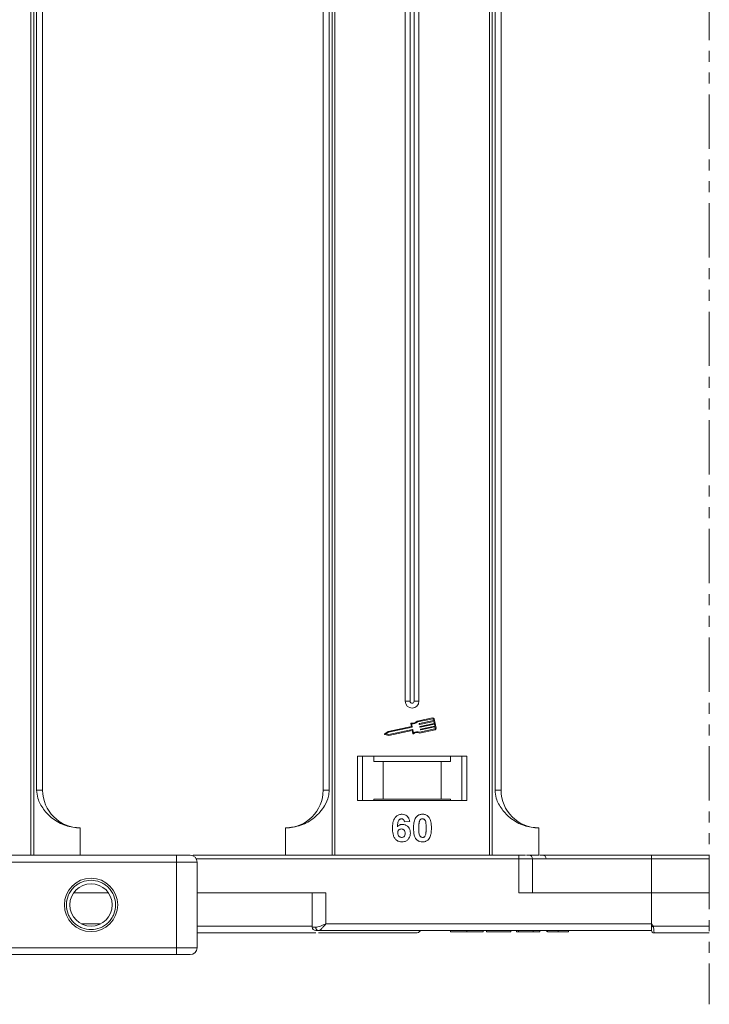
# Model space of a CAD drawing. Header units: millimetres. Extents: x -1004 to 529, y -22 to 1052.
# Tile 22 of 78: x -102 to -1, y 186 to 330. Entities that reach past the tile are written whole.
import ezdxf

# ---------------------------------------------------------------- set-up
doc = ezdxf.new("R2010")
doc.units = ezdxf.units.MM
doc.linetypes.add('PHANTOM2', pattern=[31.75, 15.875, -3.175, 3.175, -3.175, 3.175, -3.175])

msp = doc.modelspace()

# ---------------------------------------------------------------- linework, layer by layer
at = {"color": 3, "linetype": 'PHANTOM2', "lineweight": 9, "ltscale": 0.5}
msp.add_line((-1.368, 477.601), (-1.369, 185.907), dxfattribs=at)
at = {"color": 7, "linetype": 'Continuous', "lineweight": 15}
for p, q in [((-100.514, 332.676), (-100.514, 207.676)), ((-100.095, 207.676), (-100.095, 332.676)), ((-99.688, 332.676), (-99.688, 217.176)), ((-98.802, 217.176), (-98.802, 332.676)), ((-57.802, 332.676), (-57.802, 217.176)), ((-56.917, 217.176), (-56.917, 332.676)), ((-56.509, 332.676), (-56.509, 207.676)), ((-56.09, 207.676), (-56.09, 332.676)), ((-45.802, 332.676), (-45.802, 230.176)), ((-45.087, 332.676), (-45.087, 230.176)), ((-44.517, 230.176), (-44.517, 332.676)), ((-43.802, 230.176), (-43.802, 332.676)), ((-33.514, 332.676), (-33.514, 207.676)), ((-33.095, 207.676), (-33.095, 332.676)), ((-32.688, 332.676), (-32.688, 217.176)), ((-31.802, 217.176), (-31.802, 332.676)), ((-45.087, 230.176), (-45.802, 230.176)), ((-43.802, 230.176), (-44.517, 230.176)), ((-41.806, 227.742), (-44.084, 227.261)), ((-41.782, 227.627), (-44.024, 227.153)), ((-43.746, 226.912), (-41.663, 227.352)), ((-41.663, 227.352), (-41.712, 227.582)), ((-41.306, 226.227), (-41.597, 227.606)), ((-44.913, 226.486), (-48.311, 225.768)), ((-44.802, 226.389), (-48.264, 225.658)), ((-48.191, 225.313), (-44.729, 226.044)), ((-48.19, 225.193), (-44.82, 225.905)), ((-45.007, 226.93), (-44.913, 226.486)), ((-44.873, 226.868), (-44.78, 226.424)), ((-44.785, 225.882), (-44.697, 225.467)), ((-44.695, 226.022), (-44.601, 225.577)), ((-43.757, 226.82), (-43.769, 226.877)), ((-41.639, 227.237), (-43.722, 226.797)), ((-43.72, 225.537), (-41.442, 226.019)), ((-43.709, 225.66), (-41.466, 226.133)), ((-43.672, 226.418), (-43.684, 226.475)), ((-43.661, 226.51), (-41.578, 226.95)), ((-41.554, 226.835), (-43.637, 226.395)), ((-43.587, 226.016), (-43.599, 226.073)), ((-43.576, 226.108), (-41.493, 226.548)), ((-41.469, 226.433), (-43.552, 225.993)), ((-41.578, 226.95), (-41.639, 227.237)), ((-41.493, 226.548), (-41.554, 226.835)), ((-41.421, 226.203), (-41.469, 226.433)), ((-48.311, 225.768), (-48.813, 225.417)), ((-48.791, 225.311), (-48.19, 225.193)), ((-48.264, 225.658), (-48.633, 225.4)), ((-48.633, 225.4), (-48.191, 225.313)), ((-36.802, 222.176), (-52.802, 222.176)), ((-52.802, 222.176), (-52.802, 215.676)), ((-52.052, 215.676), (-52.052, 222.176)), ((-50.416, 222.176), (-50.416, 221.376)), ((-39.189, 221.376), (-39.189, 222.176)), ((-37.552, 222.176), (-37.552, 215.676)), ((-36.802, 215.676), (-36.802, 222.176)), ((-50.416, 221.376), (-49.052, 221.376)), ((-49.052, 221.376), (-49.052, 215.876)), ((-49.052, 221.376), (-40.552, 221.376)), ((-40.552, 215.876), (-40.552, 221.376)), ((-40.552, 221.376), (-39.189, 221.376)), ((-99.688, 217.176), (-98.802, 217.176)), ((-57.802, 217.176), (-56.917, 217.176)), ((-49.052, 215.876), (-50.416, 215.876)), ((-50.416, 215.676), (-50.416, 215.876)), ((-49.052, 215.876), (-40.552, 215.876)), ((-39.189, 215.876), (-40.552, 215.876)), ((-39.189, 215.876), (-39.189, 215.676)), ((-32.688, 217.176), (-31.802, 217.176)), ((-52.802, 215.676), (-36.802, 215.676)), ((-93.302, 211.676), (-93.302, 207.676)), ((-63.302, 207.676), (-63.302, 211.676)), ((-45.161, 212.631), (-45.93, 212.547)), ((-26.302, 211.676), (-26.302, 207.676)), ((-79.232, 207.676), (-150.787, 207.676)), ((-79.232, 206.676), (-79.232, 207.676)), ((-29.214, 207.676), (-76.802, 207.676)), ((-76.802, 207.579), (-76.802, 207.676)), ((-76.366, 207.176), (-29.214, 207.176)), ((-29.214, 207.176), (-29.214, 207.676)), ((-29.214, 207.176), (-29.214, 202.176)), ((-29.214, 207.176), (-27.214, 207.176)), ((-28.076, 207.676), (-26.302, 207.676)), ((-27.214, 202.176), (-27.214, 207.176)), ((-27.214, 207.176), (-9.802, 207.176)), ((-9.802, 207.176), (-9.802, 207.676)), ((-1.369, 207.676), (-9.802, 207.676)), ((-9.802, 202.176), (-9.802, 207.176)), ((-9.802, 207.176), (-1.369, 207.176)), ((-149.669, 206.676), (-79.232, 206.676)), ((-79.232, 206.676), (-79.232, 194.176)), ((-79.232, 206.676), (-76.232, 206.676)), ((-76.232, 194.176), (-76.232, 206.676)), ((-94.291, 202.176), (-89.173, 202.176)), ((-57.391, 202.176), (-76.232, 202.176)), ((-59.391, 202.176), (-59.391, 197.176)), ((-57.391, 197.676), (-57.391, 202.176)), ((-29.214, 202.176), (-9.802, 202.176)), ((-9.802, 202.176), (-9.802, 197.676)), ((-1.369, 202.176), (-9.802, 202.176)), ((-90.301, 197.676), (-93.163, 197.676)), ((-76.232, 197.326), (-59.391, 197.326)), ((-59.391, 197.176), (-58.881, 197.176)), ((-9.802, 197.676), (-57.391, 197.676)), ((-9.802, 197.676), (-9.568, 197.326)), ((-9.568, 197.326), (-1.369, 197.326)), ((-58.509, 196.676), (-9.802, 196.676)), ((-39.174, 196.676), (-39.174, 196.476)), ((-36.809, 196.476), (-36.809, 196.676)), ((-34.43, 196.676), (-34.43, 196.476)), ((-33.918, 196.476), (-33.918, 196.676)), ((-33.918, 196.476), (-30.392, 196.476)), ((-30.392, 196.676), (-30.392, 196.476)), ((-29.559, 196.676), (-29.559, 196.476)), ((-29.559, 196.476), (-29.238, 196.476)), ((-29.238, 196.676), (-29.238, 196.476)), ((-29.238, 196.476), (-27.123, 196.476)), ((-27.123, 196.476), (-27.123, 196.676)), ((-27.123, 196.476), (-26.161, 196.476)), ((-26.161, 196.676), (-26.161, 196.476)), ((-25.136, 196.676), (-25.136, 196.476)), ((-25.026, 196.676), (-25.026, 196.476)), ((-23.475, 196.676), (-23.475, 196.476)), ((-21.93, 196.676), (-21.93, 196.476)), ((-9.452, 196.326), (-9.452, 196.326)), ((-79.232, 194.176), (-131.772, 194.176)), ((-131.772, 193.176), (-79.232, 193.176)), ((-79.232, 193.176), (-79.232, 194.176)), ((-79.232, 194.176), (-76.232, 194.176))]:
    msp.add_line(p, q, dxfattribs=at)
for radius in [3.9, 3.1]:
    msp.add_circle((-91.732, 200.426), radius, dxfattribs=at)
for centre, radius, start, end in [((-44.802, 230.176), 1, 180, 0), ((-44.802, 230.176), 0.285, 180, 0), ((-41.769, 227.57), 0.176, 11.9297, 101.9297), ((-41.769, 227.57), 0.0587, 11.9297, 101.9297), ((-44.949, 226.942), 0.0587, 76.41469, 191.9297), ((-44.73, 227.848), 0.873, 256.41469, 317.74736), ((-44.73, 227.848), 0.99, 261.69305, 315.48899), ((-44.814, 225.876), 0.0294, 11.9297, 101.9297), ((-44.808, 226.418), 0.0294, 281.9297, 11.9297), ((-44.723, 226.015), 0.0294, 11.9297, 101.9297), ((-43.74, 226.883), 0.0294, 101.9297, 191.9297), ((-43.728, 226.826), 0.0294, 191.9297, 281.9297), ((-43.655, 226.481), 0.0294, 101.9297, 191.9297), ((-43.643, 226.424), 0.0294, 191.9297, 281.9297), ((-43.57, 226.079), 0.0294, 101.9297, 191.9297), ((-43.558, 226.022), 0.0294, 191.9297, 281.9297), ((-41.478, 226.191), 0.0587, 281.9297, 11.9297), ((-41.478, 226.191), 0.176, 281.9297, 11.9297), ((-48.78, 225.369), 0.0587, 124.95116, 258.90824), ((-44.64, 225.479), 0.0587, 191.9297, 307.44471), ((-44.074, 224.739), 0.873, 66.11204, 127.44471), ((-44.074, 224.739), 0.99, 68.37041, 122.16635), ((-93.302, 217.176), 5.5, 180, 270), ((-63.302, 217.176), 5.5, 270, 0), ((-26.302, 217.176), 5.5, 180, 270), ((-77.232, 206.676), 1, 0, 90), ((-27.714, 207.176), 0.5, 0, 90), ((-25.731, 207.176), 0.5, 0, 90), ((-58.891, 197.176), 0.5, 180, 270), ((-58.434, 197.12), 0.451, 172.91869, 260.47981), ((-45.346, 264.253), 75.89, 297.92809, 298.12821), ((-44.302, 197.326), 1, 270, 319.04573), ((-9.452, 196.676), 0.35, 180.00041, 270.00191), ((-77.232, 194.176), 1, 270, 0)]:
    msp.add_arc(centre, radius, start, end, dxfattribs=at)
for points, knots in [([(-99.688, 217.176), (-99.644, 216.785), (-99.533, 215.786), (-98.709, 214.332), (-97.339, 212.919), (-95.474, 211.882), (-94.024, 211.744), (-93.302, 211.676)], [0, 0, 0, 0, 0.1257134, 0.3212757, 0.5244662, 0.763484, 1, 1, 1, 1]), ([(-63.302, 211.676), (-62.542, 211.752), (-61.022, 211.905), (-59, 213.094), (-57.668, 214.645), (-57.008, 216.089), (-56.942, 216.881), (-56.917, 217.176)], [0, 0, 0, 0, 0.24909619, 0.49824278, 0.74520496, 0.90540997, 1, 1, 1, 1]), ([(-32.688, 217.176), (-32.644, 216.785), (-32.533, 215.786), (-31.709, 214.332), (-30.339, 212.919), (-28.474, 211.882), (-27.024, 211.744), (-26.302, 211.676)], [0, 0, 0, 0, 0.1257134, 0.3212757, 0.5244662, 0.763484, 1, 1, 1, 1]), ([(-47.674, 211.622), (-47.671, 211.755), (-47.662, 212.157), (-47.572, 212.712), (-47.294, 213.221), (-46.947, 213.523), (-46.577, 213.661), (-46.344, 213.672), (-46.259, 213.676)], [0, 0, 0, 0, 0.1423372, 0.4291269, 0.5899433, 0.7512055, 0.9098946, 1, 1, 1, 1]), ([(-46.358, 213.009), (-46.412, 213.003), (-46.52, 212.993), (-46.672, 212.892), (-46.814, 212.72), (-46.922, 212.358), (-46.947, 212.058), (-46.963, 211.853)], [0, 0, 0, 0, 0.1120492, 0.2243802, 0.3701146, 0.5702758, 1, 1, 1, 1]), ([(-45.93, 212.547), (-45.943, 212.625), (-45.962, 212.747), (-46.053, 212.891), (-46.158, 212.972), (-46.266, 213.005), (-46.332, 213.008), (-46.358, 213.009)], [0, 0, 0, 0, 0.33384, 0.5245467, 0.7163724, 0.8918244, 1, 1, 1, 1]), ([(-46.259, 213.676), (-46.123, 213.665), (-45.877, 213.646), (-45.564, 213.462), (-45.323, 213.185), (-45.208, 212.888), (-45.172, 212.689), (-45.161, 212.631)], [0, 0, 0, 0, 0.2426908, 0.4390024, 0.635006, 0.8950587, 1, 1, 1, 1]), ([(-44.597, 211.656), (-44.595, 211.79), (-44.59, 212.093), (-44.517, 212.62), (-44.376, 213.041), (-44.219, 213.247), (-44.201, 213.269)], [0, 0, 0, 0, 0.2373811, 0.5389182, 0.9490817, 1, 1, 1, 1]), ([(-44.201, 213.269), (-44.157, 213.319), (-44.067, 213.421), (-43.898, 213.537), (-43.709, 213.62), (-43.54, 213.658), (-43.399, 213.673), (-43.326, 213.675), (-43.289, 213.676)], [0, 0, 0, 0, 0.1937762, 0.3936, 0.5878635, 0.7889077, 0.894169, 1, 1, 1, 1]), ([(-43.742, 212.616), (-43.719, 212.685), (-43.681, 212.798), (-43.572, 212.923), (-43.449, 212.99), (-43.35, 213.006), (-43.296, 213.009), (-43.289, 213.009)], [0, 0, 0, 0, 0.3348035, 0.5425606, 0.750382, 0.9707212, 1, 1, 1, 1]), ([(-43.289, 213.676), (-43.223, 213.673), (-43.088, 213.669), (-42.89, 213.625), (-42.699, 213.547), (-42.555, 213.448), (-42.448, 213.35), (-42.399, 213.293), (-42.374, 213.264)], [0, 0, 0, 0, 0.1926273, 0.3886837, 0.5820134, 0.7832006, 0.8910383, 1, 1, 1, 1]), ([(-43.289, 213.009), (-43.232, 213.003), (-43.131, 212.993), (-43.002, 212.918), (-42.892, 212.778), (-42.792, 212.507), (-42.756, 212.11), (-42.753, 211.803), (-42.751, 211.648)], [0, 0, 0, 0, 0.1056461, 0.1862213, 0.267042, 0.4315406, 0.7127076, 1, 1, 1, 1]), ([(-42.374, 213.264), (-42.335, 213.21), (-42.256, 213.101), (-42.15, 212.869), (-42.061, 212.573), (-42.01, 212.242), (-41.986, 211.933), (-41.983, 211.743), (-41.982, 211.648)], [0, 0, 0, 0, 0.11843199, 0.23932891, 0.44943356, 0.66417845, 0.83182006, 1, 1, 1, 1]), ([(-46.317, 209.624), (-46.452, 209.635), (-46.723, 209.656), (-47.083, 209.857), (-47.375, 210.162), (-47.615, 210.698), (-47.67, 211.209), (-47.673, 211.564), (-47.674, 211.622)], [0, 0, 0, 0, 0.1482689, 0.2976473, 0.4424214, 0.6078512, 0.9356585, 1, 1, 1, 1]), ([(-46.963, 211.853), (-46.917, 211.902), (-46.823, 212), (-46.677, 212.091), (-46.55, 212.141), (-46.451, 212.169), (-46.347, 212.185), (-46.276, 212.187), (-46.241, 212.188)], [0, 0, 0, 0, 0.2436536, 0.4957602, 0.6178923, 0.7415029, 0.8700251, 1, 1, 1, 1]), ([(-46.905, 210.946), (-46.9, 211.029), (-46.892, 211.165), (-46.801, 211.335), (-46.679, 211.443), (-46.53, 211.512), (-46.422, 211.518), (-46.37, 211.522)], [0, 0, 0, 0, 0.2767209, 0.4568705, 0.6370074, 0.8240683, 1, 1, 1, 1]), ([(-46.37, 211.522), (-46.303, 211.516), (-46.178, 211.506), (-46.017, 211.412), (-45.898, 211.277), (-45.836, 211.092), (-45.831, 210.959), (-45.828, 210.889)], [0, 0, 0, 0, 0.2137567, 0.3949441, 0.5765849, 0.7773109, 1, 1, 1, 1]), ([(-46.241, 212.188), (-46.105, 212.176), (-45.833, 212.151), (-45.484, 211.935), (-45.219, 211.634), (-45.077, 211.281), (-45.064, 211.037), (-45.059, 210.929)], [0, 0, 0, 0, 0.2102159, 0.4219747, 0.6200164, 0.8310369, 1, 1, 1, 1]), ([(-43.289, 209.624), (-43.425, 209.634), (-43.696, 209.655), (-44.05, 209.853), (-44.339, 210.167), (-44.572, 210.778), (-44.587, 211.298), (-44.597, 211.656)], [0, 0, 0, 0, 0.1475277, 0.2965695, 0.43214, 0.6087374, 1, 1, 1, 1]), ([(-43.828, 211.648), (-43.827, 211.715), (-43.826, 211.848), (-43.821, 212.029), (-43.811, 212.191), (-43.796, 212.333), (-43.778, 212.476), (-43.754, 212.569), (-43.742, 212.616)], [0, 0, 0, 0, 0.20527, 0.4106157, 0.5571475, 0.7038444, 0.8514751, 1, 1, 1, 1]), ([(-43.289, 210.291), (-43.358, 210.299), (-43.468, 210.312), (-43.597, 210.398), (-43.699, 210.549), (-43.793, 210.821), (-43.822, 211.211), (-43.826, 211.502), (-43.828, 211.648)], [0, 0, 0, 0, 0.125351, 0.2021974, 0.2791824, 0.4597421, 0.727968, 1, 1, 1, 1]), ([(-42.751, 211.648), (-42.751, 211.582), (-42.752, 211.448), (-42.758, 211.268), (-42.768, 211.107), (-42.782, 210.965), (-42.801, 210.823), (-42.825, 210.73), (-42.837, 210.684)], [0, 0, 0, 0, 0.2059417, 0.4119594, 0.558149, 0.7045024, 0.8518015, 1, 1, 1, 1]), ([(-41.982, 211.648), (-41.984, 211.515), (-41.989, 211.211), (-42.06, 210.691), (-42.198, 210.269), (-42.355, 210.061), (-42.378, 210.031)], [0, 0, 0, 0, 0.23662863, 0.5373614, 0.93298636, 1, 1, 1, 1]), ([(-46.332, 210.291), (-46.4, 210.298), (-46.537, 210.312), (-46.712, 210.429), (-46.839, 210.587), (-46.896, 210.769), (-46.902, 210.889), (-46.905, 210.946)], [0, 0, 0, 0, 0.2079047, 0.4199807, 0.6306256, 0.821735, 1, 1, 1, 1]), ([(-45.828, 210.889), (-45.832, 210.804), (-45.838, 210.666), (-45.912, 210.487), (-46.022, 210.378), (-46.166, 210.304), (-46.273, 210.296), (-46.332, 210.291)], [0, 0, 0, 0, 0.28869741, 0.46355259, 0.63994173, 0.80180841, 1, 1, 1, 1]), ([(-45.059, 210.929), (-45.066, 210.794), (-45.082, 210.524), (-45.248, 210.143), (-45.533, 209.844), (-45.907, 209.653), (-46.18, 209.634), (-46.317, 209.624)], [0, 0, 0, 0, 0.1978309, 0.3972998, 0.5989102, 0.7987412, 1, 1, 1, 1]), ([(-42.837, 210.684), (-42.86, 210.615), (-42.898, 210.503), (-43.006, 210.377), (-43.127, 210.311), (-43.226, 210.293), (-43.281, 210.291), (-43.289, 210.291)], [0, 0, 0, 0, 0.3336776, 0.5404125, 0.7472639, 0.9612091, 1, 1, 1, 1]), ([(-42.378, 210.031), (-42.422, 209.98), (-42.512, 209.878), (-42.681, 209.763), (-42.87, 209.68), (-43.039, 209.642), (-43.18, 209.627), (-43.253, 209.625), (-43.289, 209.624)], [0, 0, 0, 0, 0.1937693, 0.3935642, 0.587886, 0.7891312, 0.8942826, 1, 1, 1, 1]), ([(-77.232, 207.676), (-77.259, 207.676), (-77.3, 207.676), (-77.549, 207.676), (-77.807, 207.676), (-78.126, 207.676), (-78.592, 207.676), (-78.98, 207.676), (-79.232, 207.676)], [0, 0, 0, 0, 0.2394429, 0.3696359, 0.4999999, 0.6301929, 0.7605571, 1, 1, 1, 1]), ([(-28.251, 207.676), (-28.293, 207.676), (-28.442, 207.676), (-28.779, 207.676), (-29.071, 207.676), (-29.214, 207.676)], [0, 0, 0, 0, 0.1658977, 0.5921255, 1, 1, 1, 1]), ([(-9.802, 207.676), (-11.143, 207.676), (-13.868, 207.676), (-17.955, 207.676), (-21.679, 207.676), (-24.417, 207.676), (-25.748, 207.676), (-26.127, 207.676)], [0, 0, 0, 0, 0.2353273, 0.4779526, 0.7274114, 0.9224054, 1, 1, 1, 1]), ([(-95.332, 200.426), (-95.283, 200.878), (-95.209, 201.577), (-94.761, 202.416), (-94.295, 202.988), (-93.723, 203.457), (-92.884, 203.891), (-91.732, 204.113), (-90.58, 203.891), (-89.741, 203.457), (-89.168, 202.989), (-88.703, 202.416), (-88.255, 201.577), (-88.18, 200.878), (-88.132, 200.426)], [0, 0, 0, 0, 0.1197215, 0.184837, 0.25, 0.3151155, 0.3802785, 0.5, 0.6197215, 0.684837, 0.75, 0.8151155, 0.8802785, 1, 1, 1, 1]), ([(-88.132, 200.426), (-88.18, 199.973), (-88.255, 199.274), (-88.703, 198.435), (-89.168, 197.863), (-89.741, 197.394), (-90.58, 196.96), (-91.732, 196.738), (-92.883, 196.96), (-93.722, 197.394), (-94.295, 197.863), (-94.76, 198.435), (-95.209, 199.274), (-95.283, 199.973), (-95.332, 200.426)], [0, 0, 0, 0, 0.1197215, 0.184837, 0.25, 0.3151155, 0.3802785, 0.5, 0.6197215, 0.684837, 0.75, 0.8151155, 0.8802785, 1, 1, 1, 1]), ([(-58.881, 197.176), (-58.786, 197.185), (-58.577, 197.207), (-58.078, 197.379), (-57.66, 197.559), (-57.391, 197.676)], [0, 0, 0, 0, 0.2270634, 0.5015869, 1, 1, 1, 1]), ([(-57.391, 197.676), (-57.497, 197.553), (-57.708, 197.308), (-58.018, 196.978), (-58.297, 196.728), (-58.441, 196.692), (-58.509, 196.676)], [0, 0, 0, 0, 0.2515188, 0.5017844, 0.7656323, 1, 1, 1, 1]), ([(-9.802, 196.676), (-9.802, 196.687), (-9.802, 196.709), (-9.802, 196.881), (-9.802, 197.066), (-9.802, 197.182), (-9.802, 197.201)], [0, 0, 0, 0, 0.3133566, 0.6267132, 0.9400698, 1, 1, 1, 1]), ([(-9.568, 197.326), (-9.551, 197.269), (-9.514, 197.146), (-9.485, 196.959), (-9.466, 196.777), (-9.454, 196.595), (-9.452, 196.449), (-9.451, 196.346), (-9.452, 196.333), (-9.452, 196.326)], [0, 0, 0, 0, 0.1119973, 0.2448439, 0.3691679, 0.5008987, 0.6875333, 0.8281382, 1, 1, 1, 1]), ([(-76.232, 196.326), (-74.993, 196.326), (-72.401, 196.326), (-68.484, 196.326), (-64.844, 196.326), (-61.62, 196.326), (-59.795, 196.326), (-58.893, 196.326)], [0, 0, 0, 0, 0.2021299, 0.4228299, 0.6496225, 0.8268409, 1, 1, 1, 1]), ([(-58.506, 196.326), (-57.71, 196.326), (-56.009, 196.326), (-52.847, 196.326), (-50.051, 196.326), (-47.85, 196.326), (-46.379, 196.326), (-45.213, 196.326), (-44.442, 196.326), (-44.348, 196.326), (-44.302, 196.326)], [0, 0, 0, 0, 0.0926101, 0.1979481, 0.4083634, 0.5115557, 0.6147313, 0.7468049, 0.8753124, 1, 1, 1, 1]), ([(-39.174, 196.476), (-39.171, 196.476), (-39.16, 196.476), (-39.018, 196.476), (-38.627, 196.476), (-38.053, 196.476), (-37.413, 196.476), (-36.992, 196.476), (-36.809, 196.476)], [0, 0, 0, 0, 0.1018882, 0.3073435, 0.4929627, 0.6786474, 0.8607914, 1, 1, 1, 1]), ([(-36.809, 196.476), (-36.676, 196.476), (-36.272, 196.476), (-35.612, 196.476), (-34.99, 196.476), (-34.565, 196.476), (-34.44, 196.476), (-34.432, 196.476), (-34.43, 196.476)], [0, 0, 0, 0, 0.1021706, 0.3092201, 0.51365, 0.6922749, 0.9324126, 1, 1, 1, 1]), ([(-25.026, 196.476), (-24.972, 196.476), (-24.864, 196.476), (-24.561, 196.476), (-24.095, 196.476), (-23.709, 196.476), (-23.475, 196.476)], [0, 0, 0, 0, 0.2064605, 0.4135145, 0.6452106, 1, 1, 1, 1]), ([(-23.475, 196.476), (-23.341, 196.476), (-23.037, 196.476), (-22.585, 196.476), (-22.227, 196.476), (-21.972, 196.476), (-21.947, 196.476), (-21.93, 196.476)], [0, 0, 0, 0, 0.1552919, 0.3531453, 0.543243, 0.704067, 1, 1, 1, 1]), ([(-9.452, 196.326), (-8.139, 196.326), (-5.474, 196.326), (-2.793, 196.326), (-1.427, 196.326), (-1.369, 196.326)], [0, 0, 0, 0, 0.07772396, 0.15782403, 0.16137013, 0.16137013, 0.16137013, 0.16137013]), ([(-79.232, 193.176), (-78.98, 193.176), (-78.592, 193.176), (-78.126, 193.176), (-77.807, 193.176), (-77.549, 193.176), (-77.3, 193.176), (-77.259, 193.176), (-77.232, 193.176)], [0, 0, 0, 0, 0.2394429, 0.3698071, 0.5000001, 0.6303641, 0.7605571, 1, 1, 1, 1])]:
    msp.add_open_spline(points, degree=3, knots=knots, dxfattribs=at)
for points in [[(-9.802, 197.201), (-9.802, 197.276), (-9.802, 197.427), (-9.802, 197.593), (-9.802, 197.676)], [(-58.509, 196.676), (-58.618, 196.676), (-58.838, 196.676), (-58.873, 196.676), (-58.891, 196.676)]]:
    msp.add_open_spline(points, degree=3, dxfattribs=at)

doc.saveas('drawing.dxf')
